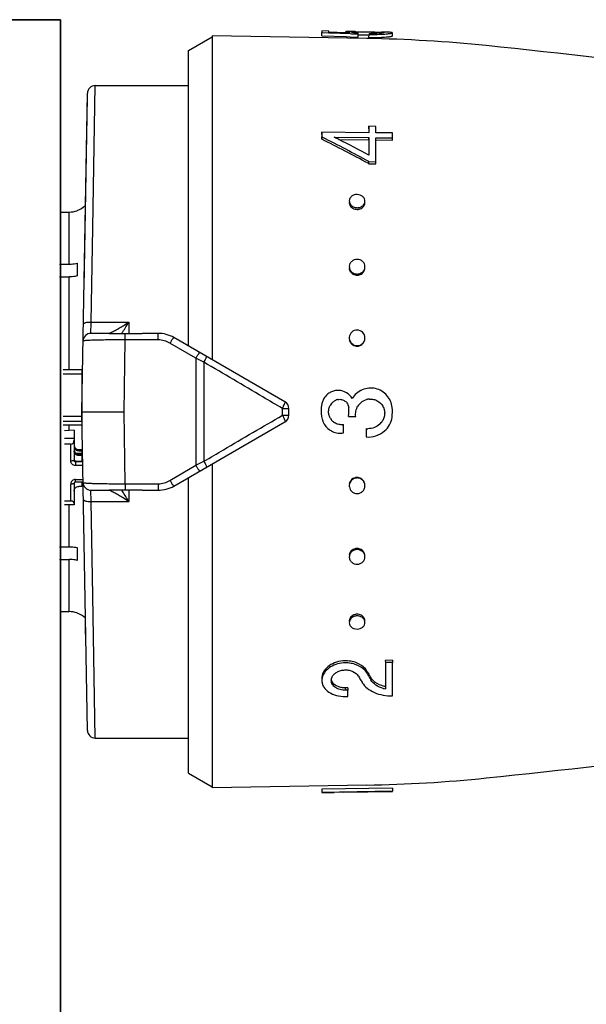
# Model space of a CAD drawing. Header units: millimetres. Extents: x 17747 to 112039, y -74980 to 446921.
# Tile 118 of 256: x 58865 to 58901, y -74019 to -73956. Entities that reach past the tile are written whole.
import ezdxf

# ---------------------------------------------------------------- set-up
doc = ezdxf.new("R2010")
doc.units = ezdxf.units.MM
doc.layers.add('UT_ZAŘÍZENÍ - OT', color=3, linetype='Continuous', lineweight=35)

msp = doc.modelspace()

# ---------------------------------------------------------------- linework, layer by layer
at = {"color": 0, "linetype": 'Continuous'}
for p, q in [((58884.621, -73957.135), (58884.625, -73956.936)), ((58884.625, -73956.831), (58884.625, -73956.936)), ((58885.075, -73956.839), (58884.625, -73956.831)), ((58884.625, -73956.936), (58885.073, -73956.951)), ((58885.073, -73956.951), (58885.141, -73956.954)), ((58885.075, -73956.907), (58885.075, -73956.839)), ((58886.134, -73956.941), (58885.075, -73956.907)), ((58885.141, -73956.954), (58886.432, -73956.999)), ((58886.124, -73956.887), (58886.123, -73956.94)), ((58886.437, -73956.95), (58886.134, -73956.941)), ((58886.287, -73956.946), (58886.288, -73956.931)), ((58886.432, -73956.999), (58886.518, -73957.002)), ((58886.518, -73957.002), (58886.948, -73957.018)), ((58886.724, -73956.945), (58886.725, -73956.881)), ((58886.945, -73957.217), (58886.948, -73957.018)), ((58886.947, -73957.079), (58886.978, -73957.079)), ((58886.948, -73957.018), (58886.948, -73956.965)), ((58887.557, -73957.085), (58887.632, -73957.086)), ((58887.558, -73956.885), (58887.68, -73956.887)), ((58887.631, -73957.246), (58887.634, -73957.047)), ((58887.634, -73956.984), (58887.634, -73957.047)), ((58888.473, -73956.898), (58888.461, -73956.898)), ((58888.471, -73956.958), (58888.472, -73956.912)), ((58888.487, -73956.899), (58888.473, -73956.898)), ((58889.12, -73957.145), (58889.124, -73956.945)), ((58876.12, -73958.076), (58877.62, -73957.21)), ((58877.62, -73957.136), (58877.62, -73977.781)), ((58887.489, -73957.309), (58877.62, -73957.136)), ((58884.621, -73957.135), (58886.17, -73957.189)), ((58886.17, -73957.189), (58886.428, -73957.198)), ((58886.428, -73957.198), (58886.945, -73957.217)), ((58876.12, -73976.915), (58876.12, -73958.076)), ((58869.32, -73981.11), (58869.675, -73960.802)), ((58870.02, -73969.374), (58870.175, -73960.31)), ((58870.175, -73960.31), (58876.12, -73960.31)), ((58869.459, -73973.176), (58869.671, -73961.051)), ((58884.621, -73963.423), (58884.625, -73963.276)), ((58884.625, -73963.276), (58884.625, -73963.588)), ((58887.624, -73963.315), (58884.625, -73963.276)), ((58887.621, -73963.06), (58887.624, -73962.909)), ((58887.624, -73962.909), (58887.624, -73963.315)), ((58888.074, -73962.915), (58887.624, -73962.909)), ((58888.074, -73963.321), (58888.074, -73962.915)), ((58889.124, -73963.334), (58888.074, -73963.321)), ((58889.124, -73963.645), (58889.124, -73963.334)), ((58884.621, -73963.732), (58884.625, -73963.588)), ((58884.625, -73963.588), (58884.68, -73963.616)), ((58885.41, -73963.598), (58887.624, -73963.626)), ((58885.465, -73963.626), (58885.41, -73963.598)), ((58885.703, -73963.746), (58887.621, -73963.771)), ((58887.621, -73963.771), (58887.624, -73963.626)), ((58887.621, -73963.771), (58887.621, -73964.628)), ((58887.624, -73963.626), (58887.624, -73964.745)), ((58888.071, -73963.776), (58889.12, -73963.789)), ((58888.074, -73965.164), (58888.074, -73963.632)), ((58888.074, -73963.632), (58889.124, -73963.645)), ((58889.12, -73963.789), (58889.124, -73963.645)), ((58887.568, -73965.262), (58887.621, -73965.29)), ((58887.621, -73965.29), (58887.624, -73965.159)), ((58887.624, -73965.159), (58888.074, -73965.164)), ((58888.071, -73965.295), (58888.074, -73965.164)), ((58887.621, -73965.29), (58888.071, -73965.295)), ((58867.95, -73968.373), (58868.52, -73968.373)), ((58868.52, -73971.697), (58868.52, -73968.373)), ((58869.02, -73968.274), (58869.02, -73968.287)), ((58869.918, -73975.385), (58870.02, -73969.374)), ((58867.902, -73971.697), (58868.52, -73971.697)), ((58869.02, -73971.636), (58869.02, -73972.45)), ((58867.895, -73972.51), (58868.52, -73972.51)), ((58868.52, -73978.436), (58868.52, -73972.51)), ((58869.899, -73976.11), (58869.918, -73975.385)), ((58869.918, -73975.385), (58872.32, -73975.385)), ((58872.32, -73975.385), (58872.32, -73976.119)), ((58871.057, -73976.11), (58869.899, -73976.11)), ((58872.021, -73981.11), (58872.093, -73976.525)), ((58872.093, -73976.525), (58872.093, -73976.118)), ((58874.19, -73976.525), (58872.093, -73976.525)), ((58874.19, -73976.11), (58873.163, -73976.11)), ((58874.19, -73976.525), (58874.19, -73976.11)), ((58882.27, -73980.466), (58875.19, -73976.378)), ((58876.587, -73977.698), (58874.94, -73976.73)), ((58876.587, -73977.698), (58876.587, -73984.522)), ((58869.32, -73978.436), (58868.12, -73978.436)), ((58869.32, -73978.436), (58869.32, -73981.958)), ((58877.108, -73977.955), (58877.108, -73984.266)), ((58869.32, -73978.72), (58868.12, -73978.72)), ((58882.107, -73981.326), (58882.107, -73980.895)), ((58882.52, -73981.322), (58882.52, -73980.899)), ((58869.32, -73981.416), (58868.12, -73981.416)), ((58869.675, -74001.419), (58869.32, -73981.11)), ((58869.32, -73981.11), (58872.021, -73981.11)), ((58872.093, -73985.695), (58872.021, -73981.11)), ((58886.334, -73981.413), (58886.784, -73981.413)), ((58869.32, -73981.731), (58868.12, -73981.731)), ((58869.32, -73981.958), (58868.12, -73981.958)), ((58868.52, -73982.301), (58868.52, -73981.958)), ((58875.19, -73985.842), (58882.27, -73981.755)), ((58886.014, -73982.454), (58886.014, -73981.919)), ((58887.444, -73982.182), (58887.444, -73982.716)), ((58868.82, -73982.285), (58868.22, -73982.318)), ((58868.82, -73982.816), (58868.22, -73982.816)), ((58868.82, -73982.285), (58868.82, -73984.208)), ((58868.62, -73983.168), (58868.22, -73983.168)), ((58868.62, -73984.247), (58868.62, -73983.168)), ((58869.366, -73983.725), (58869.36, -73983.402)), ((58869.367, -73983.759), (58868.957, -73983.759)), ((58869.12, -73983.514), (58869.12, -73983.612)), ((58869.12, -73983.514), (58869.32, -73983.514)), ((58869.32, -73983.612), (58869.12, -73983.612)), ((58869.12, -73983.807), (58869.12, -73983.904)), ((58869.12, -73983.807), (58869.32, -73983.807)), ((58869.32, -73983.904), (58869.12, -73983.904)), ((58869.319, -73983.728), (58869.366, -73983.725)), ((58869.32, -73983.514), (58869.32, -73983.759)), ((58869.32, -73983.807), (58869.32, -73984.248)), ((58869.32, -73983.954), (58869.37, -73983.954)), ((58868.92, -73984.248), (58868.92, -73984.541)), ((58868.92, -73984.248), (58869.32, -73984.248)), ((58869.376, -73984.306), (58868.92, -73984.306)), ((58869.38, -73984.541), (58868.92, -73984.541)), ((58869.32, -73984.15), (58869.373, -73984.15)), ((58874.94, -73985.491), (58876.587, -73984.522)), ((58877.62, -73984.439), (58877.62, -74005.084)), ((58876.12, -74004.144), (58876.12, -73985.305)), ((58868.62, -73986.797), (58868.62, -73985.718)), ((58868.82, -73985.679), (58868.82, -73987.033)), ((58868.92, -73985.585), (58868.92, -73985.424)), ((58868.92, -73985.424), (58869.396, -73985.424)), ((58868.92, -73985.585), (58869.399, -73985.585)), ((58869.32, -73985.866), (58869.12, -73985.866)), ((58869.32, -73985.585), (58869.32, -73985.866)), ((58872.093, -73985.695), (58874.19, -73985.695)), ((58872.093, -73985.695), (58872.093, -73986.103)), ((58874.19, -73985.695), (58874.19, -73986.11)), ((58869.899, -73986.11), (58871.057, -73986.11)), ((58869.918, -73986.835), (58869.899, -73986.11)), ((58872.32, -73986.102), (58872.32, -73986.835)), ((58873.163, -73986.11), (58874.19, -73986.11)), ((58868.62, -73986.797), (58868.22, -73986.797)), ((58868.82, -73987.033), (58868.22, -73987.033)), ((58868.52, -73989.71), (58868.52, -73987.033)), ((58869.918, -73986.835), (58872.32, -73986.835)), ((58870.02, -73992.846), (58869.918, -73986.835)), ((58867.895, -73989.71), (58868.52, -73989.71)), ((58869.02, -73989.771), (58869.02, -73990.584)), ((58867.902, -73990.523), (58868.52, -73990.523)), ((58868.52, -73993.847), (58868.52, -73990.523)), ((58870.175, -74001.91), (58870.02, -73992.846)), ((58867.95, -73993.847), (58868.52, -73993.847)), ((58869.02, -73993.933), (58869.02, -73993.946)), ((58869.576, -73995.725), (58869.56, -73994.863)), ((58889.12, -73996.951), (58888.67, -73996.956)), ((58888.67, -73996.956), (58888.674, -73997.088)), ((58889.124, -73997.083), (58888.674, -73997.088)), ((58888.674, -73997.088), (58888.674, -73998.776)), ((58889.12, -73996.951), (58889.124, -73997.083)), ((58889.124, -73999.225), (58889.124, -73997.083)), ((58887.499, -73997.64), (58887.502, -73997.778)), ((58887.527, -73997.688), (58887.499, -73997.64)), ((58887.644, -73998.016), (58887.615, -73997.968)), ((58887.754, -73998.063), (58887.757, -73998.204)), ((58886.271, -73998.708), (58886.121, -73998.71)), ((58886.121, -73998.71), (58886.124, -73998.856)), ((58886.274, -73998.854), (58886.124, -73998.856)), ((58886.271, -73998.708), (58886.274, -73998.854)), ((58886.274, -73999.262), (58886.274, -73998.854)), ((58886.124, -73999.264), (58886.274, -73999.262)), ((58870.175, -74001.91), (58876.12, -74001.91)), ((58876.12, -74004.144), (58877.62, -74005.01)), ((58887.489, -74004.912), (58877.62, -74005.084)), ((58889.12, -74005.096), (58884.621, -74005.175)), ((58884.621, -74005.175), (58884.625, -74005.374)), ((58884.621, -74005.185), (58884.625, -74005.385)), ((58889.124, -74005.296), (58884.625, -74005.374)), ((58884.625, -74005.374), (58884.625, -74005.385)), ((58885.974, -74005.366), (58885.411, -74005.376)), ((58885.974, -74005.363), (58889.124, -74005.308)), ((58885.974, -74005.366), (58885.974, -74005.363)), ((58889.12, -74005.096), (58889.124, -74005.296)), ((58889.124, -74005.308), (58889.124, -74005.296))]:
    msp.add_line(p, q, dxfattribs=at)
for centre, radius, start, end in [((58886.4, -73970.091), 13.227, 89.44109, 89.86889), ((58886.3, -73979.887), 23.023, 89.16114, 89.43014), ((58886.015, -73998.988), 42.126, 88.99668, 89.15368), ((58886.875, -73962.159), 5.28, 90.80201, 91.62553), ((58887.311, -73951.599), 5.379, 264.4209, 265.22986), ((58887.397, -73950.557), 6.424, 265.23782, 265.99348), ((58887.808, -73946.956), 10.03, 269.00618, 269.62329), ((58887.851, -73944.505), 12.544, 269.00858, 269.7243), ((58887.933, -73947.215), 9.833, 272.60404, 273.36824), ((58888.272, -73959.463), 2.559, 85.77165, 86.54128), ((58888.328, -73958.694), 1.789, 85.3674, 85.74663), ((58887.856, -73992.633), 35.74, 88.78449, 88.98762), ((58888.006, -73948.469), 8.577, 273.37423, 274.17442), ((58885.918, -74047.295), 90, 84.13647, 89), ((58887.931, -73947.347), 9.899, 272.58441, 273.34327), ((58888.005, -73948.618), 8.626, 273.34927, 274.14414), ((58844.033, -74455.15), 500, 80.7849, 84.13647), ((58870.175, -73960.81), 0.5, 89.99995, 178.99727), ((58837.6, -74057.927), 105.279, 61.6647, 63.47201), ((58837.335, -74057.55), 105.191, 61.44046, 63.25103), ((58840.703, -74052.526), 99.533, 63.12099, 63.27442), ((58837.791, -74058.214), 105.923, 61.93543, 63.10673), ((58886.701, -73967.781), 0.33, 178.19656, 179.9988), ((58868.519, -73966.864), 1.509, 270.07058, 289.41996), ((58868.52, -73966.86), 1.5, 289.47122, 313.35083), ((58886.877, -73967.623), 0.582, 256.38385, 269.38767), ((58886.88, -73967.521), 0.577, 256.34526, 269.38585), ((58886.876, -73967.634), 0.572, 269.48444, 276.21503), ((58886.879, -73967.531), 0.567, 269.48461, 276.23097), ((58886.875, -73967.623), 0.583, 276.20438, 282.56154), ((58886.878, -73967.52), 0.578, 276.22081, 282.59954), ((58887.031, -73967.79), 0.34, 350.77007, 358.16143), ((58886.788, -73971.93), 0.417, 180.04404, 188.31485), ((58886.96, -73971.861), 0.415, 357.37319, 359.99637), ((58886.874, -73971.88), 0.519, 269.66461, 277.08605), ((58886.877, -73971.811), 0.515, 269.66483, 277.10359), ((58886.872, -73971.865), 0.533, 277.07982, 284.05154), ((58886.876, -73971.797), 0.529, 277.09797, 284.09301), ((58851.538, -73962.863), 24.264, 327.18528, 328.93017), ((58869.899, -73976.61), 0.5, 90.00005, 179.0027), ((58855.494, -73965.408), 19.559, 326.80865, 327.16862), ((58874.19, -73978.11), 2, 60, 90), ((58874.19, -73978.004), 1.479, 59.48742, 89.9707), ((58886.903, -73976.395), 0.471, 354.81541, 359.98513), ((58886.872, -73976.433), 0.492, 269.85712, 277.68641), ((58886.875, -73976.402), 0.488, 269.85737, 277.70488), ((58886.87, -73976.416), 0.509, 277.6834, 285.011), ((58886.873, -73976.385), 0.505, 277.70254, 285.05443), ((58769.025, -74197.071), 244.324, 63.74449, 63.88063), ((58869.42, -73979.266), 0.0994, 180.01969, 226.40783), ((58869.42, -73979.254), 0.301, 250.55744, 255.99011), ((58885.68, -73980.809), 1.073, 152.15714, 158.3337), ((58885.685, -73980.811), 1.078, 145.97035, 152.15939), ((58885.765, -73980.888), 0.576, 101.60275, 108.74682), ((58887.738, -73981.222), 0.927, 100.78373, 106.92072), ((58887.728, -73981.173), 0.878, 93.89514, 100.73786), ((58869.42, -73980.882), 0.3, 107.64647, 109.44599), ((58882.02, -73980.899), 0.5, 0, 60), ((58886.575, -73981.049), 1.999, 164.80798, 168.16539), ((58885.663, -73980.802), 1.054, 158.33184, 164.78857), ((58885.881, -73981.112), 0.828, 140.87074, 150.30871), ((58885.888, -73981.117), 0.836, 130.17155, 140.86954), ((58885.763, -73980.881), 0.569, 108.74479, 116.15952), ((58884.038, -73981.11), 2.316, 352.48051, 7.18318), ((58887.747, -73981.264), 0.97, 138.95573, 147.53873), ((58887.741, -73981.26), 0.963, 129.98808, 138.92429), ((58886.463, -73981.11), 2.661, 352.61699, 5.79637), ((58882.02, -73981.322), 0.5, 300, 0), ((58885.783, -73981.273), 1.181, 194.6023, 200.52709), ((58885.893, -73981.102), 0.841, 211.88911, 219.07605), ((58885.829, -73981.255), 1.23, 200.54074, 209.44738), ((58885.844, -73981.248), 1.247, 209.4292, 211.63674), ((58885.885, -73981.109), 0.831, 219.0533, 232.02888), ((58885.872, -73981.147), 0.785, 273.22437, 280.43844), ((58887.562, -73981.084), 1.104, 263.8642, 270.12595), ((58887.563, -73981.067), 1.119, 312.77559, 319.01429), ((58887.733, -73981.216), 0.893, 319.04698, 325.88598), ((58887.562, -73981.076), 1.644, 265.8993, 310.20577), ((58869.111, -73983.317), 0.29, 180.04441, 214.05404), ((58769.025, -73765.149), 244.324, 296.11937, 296.25551), ((58886.875, -73985.806), 0.51, 98.02694, 105.33939), ((58886.879, -73985.837), 0.507, 98.04608, 105.38273), ((58886.873, -73985.788), 0.493, 90.20682, 98.03026), ((58886.876, -73985.819), 0.489, 90.20709, 98.04874), ((58868.909, -73985.679), 0.0882, 171.33922, 179.96309), ((58869.899, -73985.61), 0.5, 181, 270), ((58874.19, -73984.217), 1.479, 270.02931, 300.51257), ((58874.19, -73984.11), 2, 270, 300), ((58886.855, -73985.828), 0.481, 185.08469, 187.79003), ((58855.152, -73997.035), 19.968, 32.83509, 33.1877), ((58851.616, -73999.308), 24.171, 31.0665, 32.81806), ((58886.877, -73990.359), 0.537, 97.79544, 104.73665), ((58886.88, -73990.427), 0.533, 97.81357, 104.77792), ((58886.874, -73990.342), 0.52, 90.39229, 97.80224), ((58886.878, -73990.41), 0.516, 90.39253, 97.81976), ((58868.519, -73995.357), 1.509, 70.58004, 89.92942), ((58868.52, -73995.36), 1.5, 46.64917, 70.52878), ((58886.878, -73994.603), 0.588, 97.26681, 103.58577), ((58886.882, -73994.706), 0.584, 97.28322, 103.6235), ((58886.876, -73994.589), 0.574, 90.56165, 97.27806), ((58886.88, -73994.691), 0.569, 90.56184, 97.29397), ((58886.876, -73994.578), 0.563, 89.57233, 90.53635), ((58886.879, -73994.696), 0.574, 77.3795, 90.47236), ((58886.875, -73994.594), 0.579, 77.42334, 89.52385), ((58886.701, -73994.44), 0.33, 180.0012, 181.80344), ((58887.031, -73994.43), 0.34, 1.83857, 9.22993), ((58886.144, -73998.966), 1.981, 90.6662, 95.25488), ((58886.143, -73998.934), 1.949, 86.31776, 90.65223), ((58886.539, -73998.365), 1.129, 37.30427, 43.3274), ((58886.634, -73998.292), 1.009, 30.66525, 37.31087), ((58927.897, -73973.891), 46.929, 210.59685, 210.86768), ((58927.048, -73974.059), 46.046, 210.8741, 211.14789), ((58925.696, -73974.876), 44.466, 211.14786, 211.42912), ((58885.683, -73998.234), 0.458, 173.03308, 181.39547), ((58925.429, -73974.995), 44.808, 210.82705, 211.4577), ((58926.174, -73974.922), 44.921, 210.9365, 211.21663), ((58888.544, -73997.578), 0.927, 211.49104, 218.28511), ((58888.623, -73997.516), 1.027, 218.28539, 224.50117), ((58889.059, -73996.906), 1.908, 254.23814, 258.37107), ((58844.033, -73507.071), 500, 275.86353, 279.22391), ((58870.175, -74001.41), 0.5, 181, 270), ((58885.918, -73914.926), 90, 271, 275.86353)]:
    msp.add_arc(centre, radius, start, end, dxfattribs=at)
for centre, major_axis, ratio, start_param, end_param in [((58868.62, -73982.933), (0, -0.235), 0.85043, 0, 1.570796), ((58868.62, -73986.954), (-0.2, 0), 0.785695, 3.141593, 4.712389)]:
    msp.add_ellipse(centre, major_axis=major_axis, ratio=ratio, start_param=start_param, end_param=end_param, dxfattribs=at)
for points, knots in [([(58886.174, -73956.873), (58886.162, -73956.874), (58886.146, -73956.876), (58886.129, -73956.881), (58886.124, -73956.885), (58886.124, -73956.887)], [0, 0, 0, 0, 0.708486, 0.898996, 1, 1, 1, 1]), ([(58886.124, -73956.887), (58886.124, -73956.892), (58886.143, -73956.9), (58886.171, -73956.909), (58886.224, -73956.92), (58886.264, -73956.927), (58886.288, -73956.931)], [0, 0, 0, 0, 0.080473, 0.272652, 0.58028, 1, 1, 1, 1]), ([(58886.274, -73956.866), (58886.264, -73956.866), (58886.23, -73956.868), (58886.197, -73956.87), (58886.174, -73956.873)], [0, 0, 0, 0, 0.312325, 1, 1, 1, 1]), ([(58886.43, -73956.865), (58886.416, -73956.864), (58886.363, -73956.865), (58886.311, -73956.865), (58886.274, -73956.866)], [0, 0, 0, 0, 0.28218, 1, 1, 1, 1]), ([(58886.288, -73956.931), (58886.298, -73956.932), (58886.348, -73956.94), (58886.398, -73956.946), (58886.437, -73956.95)], [0, 0, 0, 0, 0.219199, 1, 1, 1, 1]), ([(58886.522, -73956.903), (58886.522, -73956.9), (58886.532, -73956.895), (58886.54, -73956.894), (58886.546, -73956.893)], [0, 0, 0, 0, 0.306489, 1, 1, 1, 1]), ([(58886.788, -73956.952), (58886.751, -73956.948), (58886.685, -73956.941), (58886.609, -73956.93), (58886.564, -73956.921), (58886.542, -73956.915), (58886.529, -73956.911), (58886.522, -73956.905), (58886.522, -73956.903)], [0, 0, 0, 0, 0.416564, 0.727805, 0.840468, 0.923103, 0.975235, 1, 1, 1, 1]), ([(58886.546, -73956.893), (58886.55, -73956.892), (58886.573, -73956.889), (58886.596, -73956.887), (58886.615, -73956.886)], [0, 0, 0, 0, 0.191517, 1, 1, 1, 1]), ([(58886.615, -73956.886), (58886.623, -73956.885), (58886.659, -73956.883), (58886.696, -73956.882), (58886.725, -73956.881)], [0, 0, 0, 0, 0.216654, 1, 1, 1, 1]), ([(58886.801, -73956.88), (58886.815, -73956.879), (58886.874, -73956.879), (58886.934, -73956.879), (58886.98, -73956.879)], [0, 0, 0, 0, 0.229978, 1, 1, 1, 1]), ([(58886.978, -73957.079), (58887.022, -73957.079), (58887.215, -73957.079), (58887.408, -73957.082), (58887.557, -73957.085)], [0, 0, 0, 0, 0.228577, 1, 1, 1, 1]), ([(58886.98, -73956.879), (58887.024, -73956.879), (58887.217, -73956.88), (58887.409, -73956.882), (58887.558, -73956.885)], [0, 0, 0, 0, 0.228486, 1, 1, 1, 1]), ([(58887.68, -73956.887), (58887.82, -73956.889), (58888.068, -73956.895), (58888.317, -73956.902), (58888.426, -73956.909)], [0, 0, 0, 0, 0.5608, 1, 1, 1, 1]), ([(58888.383, -73956.967), (58888.34, -73956.97), (58888.126, -73956.984), (58887.912, -73956.987), (58887.742, -73956.986)], [0, 0, 0, 0, 0.202928, 1, 1, 1, 1]), ([(58887.791, -73957.049), (58887.842, -73957.049), (58888.038, -73957.049), (58888.235, -73957.044), (58888.379, -73957.038)], [0, 0, 0, 0, 0.261385, 1, 1, 1, 1]), ([(58888.582, -73956.933), (58888.582, -73956.934), (58888.577, -73956.938), (58888.56, -73956.944), (58888.522, -73956.952), (58888.461, -73956.96), (58888.411, -73956.964), (58888.383, -73956.967)], [0, 0, 0, 0, 0.026104, 0.078509, 0.271488, 0.580502, 1, 1, 1, 1]), ([(58888.472, -73956.912), (58888.487, -73956.913), (58888.513, -73956.915), (58888.547, -73956.92), (58888.567, -73956.924), (58888.579, -73956.928), (58888.581, -73956.931)], [0, 0, 0, 0, 0.402142, 0.703286, 0.901798, 1, 1, 1, 1]), ([(58888.581, -73956.931), (58888.581, -73956.931), (58888.582, -73956.932), (58888.582, -73956.932), (58888.582, -73956.933)], [0, 0, 0, 0, 0.519614, 1, 1, 1, 1]), ([(58889.044, -73956.92), (58888.988, -73956.913), (58888.844, -73956.907), (58888.701, -73956.903), (58888.614, -73956.901)], [0, 0, 0, 0, 0.393124, 1, 1, 1, 1]), ([(58888.63, -73957.023), (58888.7, -73957.018), (58888.798, -73957.009), (58888.919, -73956.995), (58888.99, -73956.985), (58889.046, -73956.975), (58889.087, -73956.965), (58889.111, -73956.958), (58889.124, -73956.949), (58889.124, -73956.945)], [0, 0, 0, 0, 0.415889, 0.585993, 0.728367, 0.841268, 0.923827, 0.975949, 1, 1, 1, 1]), ([(58889.104, -73956.932), (58889.1, -73956.931), (58889.081, -73956.925), (58889.06, -73956.922), (58889.044, -73956.92)], [0, 0, 0, 0, 0.194984, 1, 1, 1, 1]), ([(58889.124, -73956.945), (58889.124, -73956.942), (58889.117, -73956.936), (58889.109, -73956.933), (58889.104, -73956.932)], [0, 0, 0, 0, 0.34526, 1, 1, 1, 1]), ([(58887.631, -73957.246), (58887.696, -73957.247), (58887.945, -73957.249), (58888.194, -73957.245), (58888.378, -73957.236)], [0, 0, 0, 0, 0.261104, 1, 1, 1, 1]), ([(58888.628, -73957.222), (58888.697, -73957.217), (58888.795, -73957.208), (58888.916, -73957.194), (58888.987, -73957.184), (58889.042, -73957.175), (58889.084, -73957.165), (58889.107, -73957.157), (58889.12, -73957.149), (58889.12, -73957.145)], [0, 0, 0, 0, 0.416026, 0.586157, 0.728535, 0.841423, 0.923955, 0.976034, 1, 1, 1, 1]), ([(58886.371, -73967.781), (58886.371, -73967.873), (58886.457, -73968.07), (58886.641, -73968.165), (58886.74, -73968.189)], [0, 0, 0, 0, 0.47302, 1, 1, 1, 1]), ([(58886.374, -73967.659), (58886.373, -73967.707), (58886.392, -73967.806), (58886.445, -73967.891), (58886.478, -73967.929)], [0, 0, 0, 0, 0.488775, 1, 1, 1, 1]), ([(58886.874, -73967.257), (58886.811, -73967.257), (58886.686, -73967.276), (58886.521, -73967.36), (58886.407, -73967.494), (58886.376, -73967.605), (58886.374, -73967.659)], [0, 0, 0, 0, 0.270385, 0.528616, 0.769944, 1, 1, 1, 1]), ([(58887.374, -73967.69), (58887.376, -73967.634), (58887.349, -73967.518), (58887.237, -73967.374), (58887.069, -73967.281), (58886.94, -73967.258), (58886.874, -73967.257)], [0, 0, 0, 0, 0.229393, 0.470966, 0.729703, 1, 1, 1, 1]), ([(58887.27, -73967.936), (58887.301, -73967.902), (58887.352, -73967.825), (58887.373, -73967.734), (58887.374, -73967.69)], [0, 0, 0, 0, 0.509651, 1, 1, 1, 1]), ([(58886.478, -73967.929), (58886.495, -73967.947), (58886.57, -73968.018), (58886.668, -73968.063), (58886.744, -73968.082)], [0, 0, 0, 0, 0.24218, 1, 1, 1, 1]), ([(58887.002, -73968.191), (58887.091, -73968.171), (58887.259, -73968.092), (58887.353, -73967.927), (58887.366, -73967.844)], [0, 0, 0, 0, 0.524629, 1, 1, 1, 1]), ([(58887.004, -73968.084), (58887.03, -73968.078), (58887.128, -73968.049), (58887.219, -73967.992), (58887.27, -73967.936)], [0, 0, 0, 0, 0.260211, 1, 1, 1, 1]), ([(58886.874, -73971.393), (58886.751, -73971.392), (58886.558, -73971.459), (58886.409, -73971.657), (58886.377, -73971.776), (58886.375, -73971.835)], [0, 0, 0, 0, 0.507384, 0.755665, 1, 1, 1, 1]), ([(58887.374, -73971.861), (58887.374, -73971.8), (58887.346, -73971.676), (58887.235, -73971.52), (58887.069, -73971.418), (58886.939, -73971.393), (58886.874, -73971.393)], [0, 0, 0, 0, 0.241806, 0.488407, 0.741812, 1, 1, 1, 1]), ([(58868.52, -73971.697), (58868.563, -73971.697), (58868.731, -73971.692), (58868.899, -73971.667), (58869.02, -73971.636)], [0, 0, 0, 0, 0.252472, 1, 1, 1, 1]), ([(58886.375, -73971.835), (58886.372, -73971.886), (58886.382, -73971.954), (58886.406, -73972.018), (58886.413, -73972.033)], [0, 0, 0, 0, 0.747031, 1, 1, 1, 1]), ([(58886.375, -73971.99), (58886.388, -73972.081), (58886.476, -73972.26), (58886.648, -73972.357), (58886.74, -73972.381)], [0, 0, 0, 0, 0.489899, 1, 1, 1, 1]), ([(58886.413, -73972.033), (58886.442, -73972.1), (58886.535, -73972.222), (58886.672, -73972.29), (58886.744, -73972.309)], [0, 0, 0, 0, 0.492845, 1, 1, 1, 1]), ([(58887.002, -73972.383), (58887.093, -73972.36), (58887.266, -73972.265), (58887.353, -73972.087), (58887.366, -73971.997)], [0, 0, 0, 0, 0.510101, 1, 1, 1, 1]), ([(58887.004, -73972.31), (58887.066, -73972.295), (58887.185, -73972.242), (58887.274, -73972.147), (58887.307, -73972.094)], [0, 0, 0, 0, 0.506643, 1, 1, 1, 1]), ([(58887.307, -73972.094), (58887.317, -73972.078), (58887.352, -73972.011), (58887.371, -73971.936), (58887.374, -73971.88)], [0, 0, 0, 0, 0.253103, 1, 1, 1, 1]), ([(58869.02, -73972.45), (58868.98, -73972.46), (58868.816, -73972.495), (58868.647, -73972.51), (58868.52, -73972.51)], [0, 0, 0, 0, 0.247091, 1, 1, 1, 1]), ([(58869.418, -73975.514), (58869.418, -73975.505), (58869.428, -73975.482), (58869.46, -73975.459), (58869.507, -73975.437), (58869.597, -73975.409), (58869.736, -73975.389), (58869.854, -73975.384), (58869.918, -73975.385)], [0, 0, 0, 0, 0.054454, 0.124226, 0.220024, 0.341181, 0.645763, 1, 1, 1, 1]), ([(58871.2, -73976.046), (58871.283, -73976.006), (58871.46, -73975.913), (58871.836, -73975.697), (58872.125, -73975.515), (58872.32, -73975.385)], [0, 0, 0, 0, 0.213248, 0.460801, 1, 1, 1, 1]), ([(58886.874, -73975.899), (58886.754, -73975.899), (58886.503, -73975.99), (58886.387, -73976.231), (58886.376, -73976.35)], [0, 0, 0, 0, 0.501804, 1, 1, 1, 1]), ([(58887.374, -73976.395), (58887.374, -73976.269), (58887.266, -73976.005), (58887.002, -73975.9), (58886.874, -73975.899)], [0, 0, 0, 0, 0.49811, 1, 1, 1, 1]), ([(58872.093, -73976.525), (58871.917, -73976.524), (58871.572, -73976.524), (58871.071, -73976.527), (58870.61, -73976.533), (58870.26, -73976.54), (58870.013, -73976.548), (58869.856, -73976.554), (58869.722, -73976.56), (58869.61, -73976.567), (58869.522, -73976.575), (58869.459, -73976.582), (58869.421, -73976.59), (58869.404, -73976.595), (58869.399, -73976.6), (58869.399, -73976.602)], [0, 0, 0, 0, 0.195605, 0.383531, 0.55643, 0.707585, 0.773165, 0.831259, 0.881323, 0.92293, 0.955723, 0.979458, 0.994025, 0.997954, 1, 1, 1, 1]), ([(58871.031, -73976.11), (58871.039, -73976.11), (58871.059, -73976.105), (58871.078, -73976.099), (58871.09, -73976.094)], [0, 0, 0, 0, 0.393757, 1, 1, 1, 1]), ([(58871.057, -73976.11), (58871.136, -73976.11), (58871.482, -73976.111), (58871.827, -73976.115), (58872.093, -73976.118)], [0, 0, 0, 0, 0.230893, 1, 1, 1, 1]), ([(58871.09, -73976.094), (58871.093, -73976.093), (58871.103, -73976.089), (58871.113, -73976.085), (58871.121, -73976.082)], [0, 0, 0, 0, 0.235586, 1, 1, 1, 1]), ([(58871.121, -73976.082), (58871.127, -73976.079), (58871.154, -73976.068), (58871.18, -73976.056), (58871.2, -73976.046)], [0, 0, 0, 0, 0.229765, 1, 1, 1, 1]), ([(58872.093, -73976.118), (58872.272, -73976.12), (58872.629, -73976.119), (58872.986, -73976.11), (58873.163, -73976.11)], [0, 0, 0, 0, 0.502804, 1, 1, 1, 1]), ([(58874.94, -73976.73), (58874.961, -73976.71), (58874.993, -73976.662), (58875.026, -73976.588), (58875.065, -73976.525), (58875.104, -73976.474), (58875.134, -73976.432), (58875.159, -73976.401), (58875.175, -73976.385), (58875.187, -73976.376), (58875.19, -73976.378)], [0, 0, 0, 0, 0.198142, 0.388892, 0.560134, 0.707991, 0.828678, 0.918542, 0.975091, 1, 1, 1, 1]), ([(58886.375, -73976.495), (58886.388, -73976.589), (58886.472, -73976.776), (58886.647, -73976.881), (58886.74, -73976.907)], [0, 0, 0, 0, 0.498032, 1, 1, 1, 1]), ([(58886.392, -73976.521), (58886.415, -73976.603), (58886.504, -73976.761), (58886.661, -73976.849), (58886.744, -73976.872)], [0, 0, 0, 0, 0.49918, 1, 1, 1, 1]), ([(58887.002, -73976.908), (58887.084, -73976.885), (58887.241, -73976.799), (58887.331, -73976.643), (58887.353, -73976.561)], [0, 0, 0, 0, 0.50198, 1, 1, 1, 1]), ([(58887.004, -73976.873), (58887.077, -73976.853), (58887.216, -73976.782), (58887.307, -73976.654), (58887.335, -73976.585)], [0, 0, 0, 0, 0.50114, 1, 1, 1, 1]), ([(58876.587, -73977.698), (58876.616, -73977.648), (58876.659, -73977.577), (58876.716, -73977.487), (58876.752, -73977.432), (58876.783, -73977.387), (58876.807, -73977.355), (58876.823, -73977.337), (58876.832, -73977.329), (58876.836, -73977.328), (58876.837, -73977.329)], [0, 0, 0, 0, 0.387648, 0.559336, 0.708365, 0.829964, 0.920373, 0.976704, 0.992026, 1, 1, 1, 1]), ([(58877.108, -73977.955), (58877.134, -73977.908), (58877.17, -73977.839), (58877.213, -73977.752), (58877.238, -73977.697), (58877.257, -73977.652), (58877.269, -73977.617), (58877.275, -73977.595), (58877.274, -73977.581), (58877.271, -73977.579)], [0, 0, 0, 0, 0.389691, 0.560136, 0.707341, 0.827183, 0.916538, 0.973346, 1, 1, 1, 1]), ([(58882.107, -73980.895), (58881.692, -73980.65), (58880.025, -73979.67), (58878.359, -73978.69), (58877.108, -73977.955)], [0, 0, 0, 0, 0.249365, 1, 1, 1, 1]), ([(58889.11, -73980.841), (58889.096, -73980.699), (58889.021, -73980.417), (58888.715, -73979.929), (58888.064, -73979.538), (58887.307, -73979.612), (58886.823, -73979.925), (58886.637, -73980.149), (58886.564, -73980.272)], [0, 0, 0, 0, 0.125806, 0.251598, 0.500158, 0.748611, 0.874302, 1, 1, 1, 1]), ([(58886.564, -73980.272), (58886.477, -73980.12), (58886.221, -73979.857), (58885.782, -73979.728), (58885.43, -73979.76), (58885.179, -73979.851), (58884.958, -73980), (58884.841, -73980.135), (58884.791, -73980.208)], [0, 0, 0, 0, 0.249691, 0.498274, 0.623384, 0.748679, 0.874168, 1, 1, 1, 1]), ([(58885.649, -73980.324), (58885.726, -73980.308), (58885.889, -73980.309), (58886.11, -73980.408), (58886.274, -73980.587), (58886.326, -73980.742), (58886.336, -73980.821)], [0, 0, 0, 0, 0.248903, 0.498305, 0.748695, 1, 1, 1, 1]), ([(58887.668, -73980.297), (58887.752, -73980.292), (58887.922, -73980.304), (58888.239, -73980.42), (58888.493, -73980.669), (58888.616, -73980.986), (58888.642, -73981.241), (58888.596, -73981.493), (58888.52, -73981.647), (58888.473, -73981.717)], [0, 0, 0, 0, 0.124702, 0.249421, 0.497433, 0.62303, 0.748788, 0.874419, 1, 1, 1, 1]), ([(58882.107, -73980.895), (58882.136, -73980.843), (58882.186, -73980.748), (58882.244, -73980.62), (58882.274, -73980.531), (58882.28, -73980.485), (58882.275, -73980.469), (58882.27, -73980.466)], [0, 0, 0, 0, 0.377895, 0.69297, 0.905251, 0.965919, 1, 1, 1, 1]), ([(58882.107, -73980.895), (58882.135, -73980.895), (58882.19, -73980.895), (58882.268, -73980.895), (58882.339, -73980.896), (58882.4, -73980.896), (58882.443, -73980.897), (58882.472, -73980.897), (58882.489, -73980.897), (58882.502, -73980.898), (58882.512, -73980.898), (58882.516, -73980.899), (58882.52, -73980.898), (58882.52, -73980.899)], [0, 0, 0, 0, 0.203374, 0.394866, 0.56769, 0.716771, 0.837685, 0.88646, 0.926896, 0.958626, 0.981467, 0.99529, 1, 1, 1, 1]), ([(58884.618, -73980.639), (58884.602, -73980.716), (58884.556, -73981.025), (58884.581, -73981.344), (58884.64, -73981.571)], [0, 0, 0, 0, 0.250786, 1, 1, 1, 1]), ([(58885.179, -73981.546), (58885.14, -73981.484), (58885.078, -73981.347), (58885.046, -73981.126), (58885.07, -73980.904), (58885.126, -73980.765), (58885.162, -73980.702)], [0, 0, 0, 0, 0.249892, 0.499949, 0.75024, 1, 1, 1, 1]), ([(58886.784, -73981.413), (58886.768, -73981.298), (58886.777, -73981.061), (58886.866, -73980.841), (58886.929, -73980.743)], [0, 0, 0, 0, 0.500135, 1, 1, 1, 1]), ([(58877.108, -73984.266), (58877.525, -73984.02), (58879.192, -73983.041), (58880.859, -73982.06), (58882.107, -73981.326)], [0, 0, 0, 0, 0.250578, 1, 1, 1, 1]), ([(58882.107, -73981.326), (58882.135, -73981.326), (58882.19, -73981.325), (58882.268, -73981.325), (58882.339, -73981.325), (58882.4, -73981.324), (58882.443, -73981.324), (58882.472, -73981.323), (58882.489, -73981.323), (58882.502, -73981.323), (58882.512, -73981.323), (58882.516, -73981.321), (58882.52, -73981.322), (58882.52, -73981.322)], [0, 0, 0, 0, 0.203374, 0.394866, 0.56769, 0.716771, 0.837685, 0.88646, 0.926896, 0.958626, 0.981467, 0.99529, 1, 1, 1, 1]), ([(58882.107, -73981.326), (58882.136, -73981.377), (58882.186, -73981.473), (58882.244, -73981.601), (58882.274, -73981.689), (58882.28, -73981.736), (58882.275, -73981.752), (58882.27, -73981.755)], [0, 0, 0, 0, 0.377895, 0.69297, 0.905251, 0.965919, 1, 1, 1, 1]), ([(58888.623, -73982.332), (58888.752, -73982.222), (58888.971, -73981.951), (58889.08, -73981.621), (58889.102, -73981.452)], [0, 0, 0, 0, 0.49938, 1, 1, 1, 1]), ([(58884.782, -73981.902), (58884.845, -73982.003), (58885, -73982.189), (58885.305, -73982.386), (58885.655, -73982.482), (58885.897, -73982.476), (58886.014, -73982.454)], [0, 0, 0, 0, 0.249964, 0.499879, 0.749906, 1, 1, 1, 1]), ([(58885.916, -73981.931), (58885.82, -73981.937), (58885.625, -73981.913), (58885.45, -73981.822), (58885.374, -73981.763)], [0, 0, 0, 0, 0.50069, 1, 1, 1, 1]), ([(58888.323, -73981.889), (58888.222, -73981.983), (58887.982, -73982.135), (58887.703, -73982.188), (58887.565, -73982.188)], [0, 0, 0, 0, 0.500561, 1, 1, 1, 1]), ([(58868.82, -73983.22), (58868.82, -73983.258), (58868.836, -73983.336), (58868.903, -73983.434), (58869.003, -73983.499), (58869.081, -73983.514), (58869.12, -73983.514)], [0, 0, 0, 0, 0.247784, 0.496832, 0.747734, 1, 1, 1, 1]), ([(58868.82, -73983.513), (58868.82, -73983.551), (58868.836, -73983.629), (58868.903, -73983.726), (58869.003, -73983.792), (58869.081, -73983.807), (58869.12, -73983.807)], [0, 0, 0, 0, 0.247784, 0.496832, 0.747734, 1, 1, 1, 1]), ([(58869.12, -73983.904), (58869.081, -73983.904), (58869.003, -73983.889), (58868.903, -73983.824), (58868.836, -73983.726), (58868.82, -73983.649), (58868.82, -73983.61)], [0, 0, 0, 0, 0.252266, 0.503168, 0.752216, 1, 1, 1, 1]), ([(58869.12, -73983.612), (58869.072, -73983.612), (58868.973, -73983.588), (58868.897, -73983.52), (58868.87, -73983.48)], [0, 0, 0, 0, 0.501963, 1, 1, 1, 1]), ([(58868.82, -73984.208), (58868.82, -73984.211), (58868.817, -73984.216), (58868.811, -73984.22), (58868.802, -73984.225), (58868.785, -73984.231), (58868.76, -73984.236), (58868.73, -73984.241), (58868.683, -73984.246), (58868.646, -73984.247), (58868.62, -73984.247)], [0, 0, 0, 0, 0.040706, 0.069574, 0.105554, 0.199505, 0.321626, 0.468167, 0.634164, 1, 1, 1, 1]), ([(58868.92, -73984.541), (58868.881, -73984.541), (58868.803, -73984.526), (58868.703, -73984.461), (58868.636, -73984.363), (58868.62, -73984.285), (58868.62, -73984.247)], [0, 0, 0, 0, 0.252255, 0.503168, 0.752226, 1, 1, 1, 1]), ([(58868.92, -73984.306), (58868.907, -73984.306), (58868.881, -73984.301), (58868.848, -73984.279), (58868.826, -73984.247), (58868.82, -73984.221), (58868.82, -73984.208)], [0, 0, 0, 0, 0.252236, 0.503168, 0.752245, 1, 1, 1, 1]), ([(58868.92, -73984.248), (58868.909, -73984.248), (58868.885, -73984.243), (58868.853, -73984.225), (58868.83, -73984.197), (58868.823, -73984.174), (58868.821, -73984.163)], [0, 0, 0, 0, 0.251925, 0.502849, 0.751924, 1, 1, 1, 1]), ([(58876.587, -73984.522), (58876.616, -73984.572), (58876.659, -73984.644), (58876.716, -73984.733), (58876.752, -73984.789), (58876.783, -73984.833), (58876.807, -73984.865), (58876.823, -73984.884), (58876.832, -73984.891), (58876.836, -73984.892), (58876.837, -73984.892)], [0, 0, 0, 0, 0.387648, 0.559336, 0.708365, 0.829964, 0.920373, 0.976704, 0.992026, 1, 1, 1, 1]), ([(58877.108, -73984.266), (58877.134, -73984.313), (58877.17, -73984.381), (58877.213, -73984.468), (58877.238, -73984.523), (58877.257, -73984.568), (58877.269, -73984.604), (58877.275, -73984.625), (58877.274, -73984.639), (58877.271, -73984.641)], [0, 0, 0, 0, 0.389693, 0.560138, 0.707342, 0.827185, 0.916539, 0.973347, 1, 1, 1, 1]), ([(58886.74, -73985.314), (58886.647, -73985.339), (58886.472, -73985.445), (58886.388, -73985.631), (58886.375, -73985.726)], [0, 0, 0, 0, 0.501968, 1, 1, 1, 1]), ([(58886.744, -73985.348), (58886.661, -73985.371), (58886.504, -73985.46), (58886.415, -73985.617), (58886.392, -73985.7)], [0, 0, 0, 0, 0.50082, 1, 1, 1, 1]), ([(58887.353, -73985.659), (58887.331, -73985.577), (58887.241, -73985.422), (58887.084, -73985.335), (58887.002, -73985.313)], [0, 0, 0, 0, 0.49802, 1, 1, 1, 1]), ([(58887.335, -73985.636), (58887.307, -73985.566), (58887.216, -73985.439), (58887.077, -73985.367), (58887.004, -73985.348)], [0, 0, 0, 0, 0.49886, 1, 1, 1, 1]), ([(58868.92, -73985.424), (58868.881, -73985.424), (58868.803, -73985.439), (58868.703, -73985.505), (58868.636, -73985.602), (58868.62, -73985.68), (58868.62, -73985.718)], [0, 0, 0, 0, 0.252255, 0.503168, 0.752226, 1, 1, 1, 1]), ([(58868.82, -73985.679), (58868.82, -73985.682), (58868.817, -73985.687), (58868.811, -73985.691), (58868.802, -73985.696), (58868.785, -73985.702), (58868.76, -73985.708), (58868.73, -73985.712), (58868.683, -73985.717), (58868.646, -73985.718), (58868.62, -73985.718)], [0, 0, 0, 0, 0.040706, 0.069574, 0.105554, 0.199505, 0.321626, 0.468167, 0.634164, 1, 1, 1, 1]), ([(58868.82, -73986.16), (58868.82, -73986.122), (58868.836, -73986.044), (58868.903, -73985.946), (58869.003, -73985.881), (58869.081, -73985.866), (58869.12, -73985.866)], [0, 0, 0, 0, 0.247784, 0.496832, 0.747734, 1, 1, 1, 1]), ([(58868.92, -73985.585), (58868.908, -73985.585), (58868.884, -73985.589), (58868.852, -73985.608), (58868.83, -73985.634), (58868.823, -73985.656), (58868.821, -73985.666)], [0, 0, 0, 0, 0.26767, 0.525516, 0.768461, 1, 1, 1, 1]), ([(58869.399, -73985.619), (58869.399, -73985.621), (58869.404, -73985.625), (58869.421, -73985.631), (58869.459, -73985.638), (58869.522, -73985.646), (58869.61, -73985.653), (58869.722, -73985.66), (58869.856, -73985.667), (58870.013, -73985.673), (58870.26, -73985.68), (58870.61, -73985.687), (58871.071, -73985.693), (58871.572, -73985.696), (58871.917, -73985.696), (58872.093, -73985.695)], [0, 0, 0, 0, 0.002046, 0.005975, 0.020542, 0.044277, 0.07707, 0.118677, 0.168741, 0.226835, 0.292415, 0.44357, 0.616469, 0.804395, 1, 1, 1, 1]), ([(58874.94, -73985.491), (58874.961, -73985.511), (58874.993, -73985.559), (58875.026, -73985.633), (58875.065, -73985.696), (58875.104, -73985.747), (58875.134, -73985.788), (58875.159, -73985.819), (58875.175, -73985.836), (58875.187, -73985.844), (58875.19, -73985.842)], [0, 0, 0, 0, 0.198108, 0.388908, 0.560156, 0.708001, 0.828682, 0.918545, 0.975091, 1, 1, 1, 1]), ([(58886.379, -73985.893), (58886.387, -73985.951), (58886.424, -73986.066), (58886.537, -73986.208), (58886.695, -73986.299), (58886.815, -73986.321), (58886.874, -73986.321)], [0, 0, 0, 0, 0.249231, 0.498303, 0.748586, 1, 1, 1, 1]), ([(58886.874, -73986.321), (58886.943, -73986.321), (58887.081, -73986.291), (58887.253, -73986.17), (58887.36, -73985.989), (58887.378, -73985.85), (58887.372, -73985.783)], [0, 0, 0, 0, 0.25144, 0.501784, 0.751362, 1, 1, 1, 1]), ([(58871.045, -73986.112), (58871.044, -73986.112), (58871.039, -73986.111), (58871.034, -73986.11), (58871.031, -73986.11)], [0, 0, 0, 0, 0.289793, 1, 1, 1, 1]), ([(58871.2, -73986.174), (58871.17, -73986.16), (58871.119, -73986.137), (58871.067, -73986.117), (58871.045, -73986.112)], [0, 0, 0, 0, 0.595054, 1, 1, 1, 1]), ([(58872.093, -73986.103), (58872.002, -73986.104), (58871.656, -73986.107), (58871.311, -73986.11), (58871.057, -73986.11)], [0, 0, 0, 0, 0.264643, 1, 1, 1, 1]), ([(58872.32, -73986.835), (58872.125, -73986.706), (58871.836, -73986.524), (58871.46, -73986.308), (58871.283, -73986.214), (58871.2, -73986.174)], [0, 0, 0, 0, 0.539199, 0.786752, 1, 1, 1, 1]), ([(58873.163, -73986.11), (58872.986, -73986.11), (58872.629, -73986.102), (58872.272, -73986.101), (58872.093, -73986.103)], [0, 0, 0, 0, 0.497196, 1, 1, 1, 1]), ([(58869.418, -73986.706), (58869.418, -73986.716), (58869.428, -73986.738), (58869.46, -73986.762), (58869.507, -73986.784), (58869.597, -73986.811), (58869.736, -73986.832), (58869.854, -73986.836), (58869.918, -73986.835)], [0, 0, 0, 0, 0.054452, 0.124207, 0.219995, 0.341151, 0.645741, 1, 1, 1, 1]), ([(58868.52, -73989.71), (58868.563, -73989.71), (58868.731, -73989.715), (58868.899, -73989.74), (58869.02, -73989.771)], [0, 0, 0, 0, 0.252472, 1, 1, 1, 1]), ([(58886.413, -73990.187), (58886.406, -73990.203), (58886.382, -73990.266), (58886.372, -73990.335), (58886.375, -73990.385)], [0, 0, 0, 0, 0.252969, 1, 1, 1, 1]), ([(58886.74, -73989.839), (58886.648, -73989.864), (58886.476, -73989.96), (58886.388, -73990.14), (58886.375, -73990.23)], [0, 0, 0, 0, 0.510101, 1, 1, 1, 1]), ([(58886.744, -73989.912), (58886.672, -73989.931), (58886.535, -73989.998), (58886.442, -73990.121), (58886.413, -73990.187)], [0, 0, 0, 0, 0.507155, 1, 1, 1, 1]), ([(58886.874, -73990.828), (58886.941, -73990.827), (58887.074, -73990.801), (58887.243, -73990.694), (58887.353, -73990.531), (58887.377, -73990.403), (58887.374, -73990.341)], [0, 0, 0, 0, 0.258416, 0.511779, 0.758272, 1, 1, 1, 1]), ([(58887.366, -73990.223), (58887.353, -73990.134), (58887.266, -73989.955), (58887.093, -73989.861), (58887.002, -73989.838)], [0, 0, 0, 0, 0.489899, 1, 1, 1, 1]), ([(58887.307, -73990.127), (58887.274, -73990.073), (58887.185, -73989.979), (58887.066, -73989.926), (58887.004, -73989.91)], [0, 0, 0, 0, 0.493357, 1, 1, 1, 1]), ([(58887.374, -73990.341), (58887.371, -73990.285), (58887.352, -73990.209), (58887.317, -73990.143), (58887.307, -73990.127)], [0, 0, 0, 0, 0.746897, 1, 1, 1, 1]), ([(58869.02, -73990.584), (58868.98, -73990.574), (58868.816, -73990.538), (58868.647, -73990.523), (58868.52, -73990.523)], [0, 0, 0, 0, 0.247091, 1, 1, 1, 1]), ([(58886.375, -73990.385), (58886.377, -73990.444), (58886.409, -73990.564), (58886.558, -73990.761), (58886.751, -73990.829), (58886.874, -73990.828)], [0, 0, 0, 0, 0.244335, 0.492616, 1, 1, 1, 1]), ([(58886.74, -73994.031), (58886.641, -73994.055), (58886.457, -73994.151), (58886.371, -73994.348), (58886.371, -73994.44)], [0, 0, 0, 0, 0.52698, 1, 1, 1, 1]), ([(58886.744, -73994.139), (58886.718, -73994.145), (58886.62, -73994.176), (58886.529, -73994.235), (58886.478, -73994.292)], [0, 0, 0, 0, 0.259523, 1, 1, 1, 1]), ([(58887.366, -73994.376), (58887.353, -73994.294), (58887.259, -73994.128), (58887.091, -73994.049), (58887.002, -73994.029)], [0, 0, 0, 0, 0.475371, 1, 1, 1, 1]), ([(58887.27, -73994.284), (58887.254, -73994.266), (58887.178, -73994.196), (58887.08, -73994.153), (58887.004, -73994.136)], [0, 0, 0, 0, 0.241743, 1, 1, 1, 1]), ([(58886.478, -73994.292), (58886.445, -73994.329), (58886.392, -73994.414), (58886.373, -73994.513), (58886.374, -73994.561)], [0, 0, 0, 0, 0.511225, 1, 1, 1, 1]), ([(58886.374, -73994.561), (58886.376, -73994.615), (58886.407, -73994.726), (58886.521, -73994.86), (58886.686, -73994.944), (58886.811, -73994.964), (58886.874, -73994.963)], [0, 0, 0, 0, 0.230056, 0.471384, 0.729615, 1, 1, 1, 1]), ([(58886.874, -73994.963), (58886.94, -73994.962), (58887.069, -73994.939), (58887.237, -73994.846), (58887.349, -73994.703), (58887.376, -73994.586), (58887.374, -73994.53)], [0, 0, 0, 0, 0.270297, 0.529034, 0.770607, 1, 1, 1, 1]), ([(58887.374, -73994.53), (58887.373, -73994.486), (58887.352, -73994.396), (58887.301, -73994.318), (58887.27, -73994.284)], [0, 0, 0, 0, 0.490349, 1, 1, 1, 1]), ([(58885.962, -73996.993), (58885.782, -73997.01), (58885.435, -73997.09), (58884.994, -73997.342), (58884.692, -73997.696), (58884.618, -73997.985), (58884.621, -73998.12)], [0, 0, 0, 0, 0.285569, 0.551478, 0.78834, 1, 1, 1, 1]), ([(58886.124, -73997.117), (58885.956, -73997.119), (58885.626, -73997.165), (58885.181, -73997.353), (58884.837, -73997.639), (58884.695, -73997.889), (58884.658, -73998.016)], [0, 0, 0, 0, 0.276815, 0.541296, 0.783329, 1, 1, 1, 1]), ([(58887.36, -73997.59), (58887.213, -73997.434), (58886.92, -73997.253), (58886.483, -73997.136), (58886.245, -73997.116), (58886.124, -73997.117)], [0, 0, 0, 0, 0.473959, 0.733478, 1, 1, 1, 1]), ([(58887.499, -73997.64), (58887.385, -73997.449), (58887.102, -73997.211), (58886.655, -73997.04), (58886.399, -73996.997), (58886.268, -73996.989)], [0, 0, 0, 0, 0.464053, 0.726092, 1, 1, 1, 1]), ([(58885.278, -73998.014), (58885.31, -73997.95), (58885.402, -73997.827), (58885.597, -73997.689), (58885.835, -73997.596), (58886.097, -73997.558), (58886.362, -73997.579), (58886.673, -73997.674), (58886.874, -73997.828), (58886.951, -73997.957)], [0, 0, 0, 0, 0.110355, 0.232071, 0.363298, 0.500079, 0.636986, 0.768855, 1, 1, 1, 1]), ([(58884.658, -73998.016), (58884.652, -73998.036), (58884.632, -73998.116), (58884.623, -73998.199), (58884.625, -73998.261)], [0, 0, 0, 0, 0.254201, 1, 1, 1, 1]), ([(58884.625, -73998.261), (58884.627, -73998.33), (58884.65, -73998.471), (58884.774, -73998.741), (58885.076, -73999.025), (58885.565, -73999.225), (58885.934, -73999.266), (58886.124, -73999.264)], [0, 0, 0, 0, 0.104904, 0.212347, 0.445391, 0.711352, 1, 1, 1, 1]), ([(58886.124, -73998.856), (58886.01, -73998.858), (58885.788, -73998.832), (58885.495, -73998.708), (58885.283, -73998.507), (58885.227, -73998.329), (58885.225, -73998.246)], [0, 0, 0, 0, 0.288289, 0.554647, 0.788959, 1, 1, 1, 1]), ([(58885.228, -73998.179), (58885.23, -73998.165), (58885.239, -73998.108), (58885.259, -73998.053), (58885.278, -73998.014)], [0, 0, 0, 0, 0.245195, 1, 1, 1, 1]), ([(58885.329, -73998.393), (58885.316, -73998.377), (58885.271, -73998.312), (58885.24, -73998.236), (58885.229, -73998.178)], [0, 0, 0, 0, 0.259352, 1, 1, 1, 1]), ([(58886.121, -73998.71), (58886.041, -73998.711), (58885.883, -73998.698), (58885.601, -73998.622), (58885.412, -73998.5), (58885.329, -73998.393)], [0, 0, 0, 0, 0.273822, 0.536871, 1, 1, 1, 1]), ([(58887.206, -73998.379), (58887.289, -73998.515), (58887.522, -73998.767), (58887.981, -73999.034), (58888.53, -73999.194), (58888.923, -73999.227), (58889.124, -73999.225)], [0, 0, 0, 0, 0.219385, 0.461046, 0.724092, 1, 1, 1, 1]), ([(58888.54, -73998.743), (58888.376, -73998.696), (58888.074, -73998.567), (58887.836, -73998.333), (58887.757, -73998.204)], [0, 0, 0, 0, 0.53047, 1, 1, 1, 1]), ([(58888.67, -73998.63), (58888.593, -73998.614), (58888.31, -73998.538), (58888.04, -73998.389), (58887.89, -73998.236)], [0, 0, 0, 0, 0.269283, 1, 1, 1, 1]), ([(58884.625, -74005.385), (58884.777, -74005.382), (58885.04, -74005.379), (58885.302, -74005.377), (58885.412, -74005.376)], [0, 0, 0, 0, 0.581949, 1, 1, 1, 1])]:
    msp.add_open_spline(points, degree=3, knots=knots, dxfattribs=at)
for points in [[(58886.74, -73972.381), (58886.783, -73972.392), (58886.827, -73972.398), (58886.871, -73972.399)], [(58886.744, -73972.309), (58886.786, -73972.32), (58886.83, -73972.326), (58886.874, -73972.326)], [(58886.376, -73976.35), (58886.371, -73976.407), (58886.377, -73976.466), (58886.392, -73976.521)], [(58887.335, -73976.585), (58887.355, -73976.538), (58887.368, -73976.488), (58887.372, -73976.438)], [(58886.74, -73976.907), (58886.782, -73976.918), (58886.827, -73976.925), (58886.871, -73976.925)], [(58886.744, -73976.872), (58886.786, -73976.884), (58886.83, -73976.89), (58886.874, -73976.89)], [(58887.123, -73980.522), (58887.223, -73980.438), (58887.342, -73980.373), (58887.468, -73980.335)], [(58885.348, -73980.478), (58885.398, -73980.436), (58885.454, -73980.399), (58885.512, -73980.37)], [(58887.002, -73985.313), (58886.959, -73985.301), (58886.915, -73985.296), (58886.871, -73985.296)], [(58887.004, -73985.348), (58886.962, -73985.336), (58886.918, -73985.33), (58886.874, -73985.33)], [(58886.392, -73985.7), (58886.377, -73985.755), (58886.371, -73985.813), (58886.376, -73985.87)], [(58887.372, -73985.783), (58887.368, -73985.732), (58887.355, -73985.682), (58887.335, -73985.636)], [(58887.002, -73989.838), (58886.959, -73989.827), (58886.915, -73989.822), (58886.871, -73989.822)], [(58887.004, -73989.91), (58886.962, -73989.9), (58886.918, -73989.894), (58886.874, -73989.894)]]:
    msp.add_open_spline(points, degree=3, dxfattribs=at)
at = {"layer": 'UT_ZAŘÍZENÍ - OT', "linetype": 'Continuous'}
for p, q in [((58867.95, -73956.11), (57667.95, -73956.11)), ((58867.95, -74456.11), (58867.95, -73956.11))]:
    msp.add_line(p, q, dxfattribs=at)

doc.saveas('drawing.dxf')
